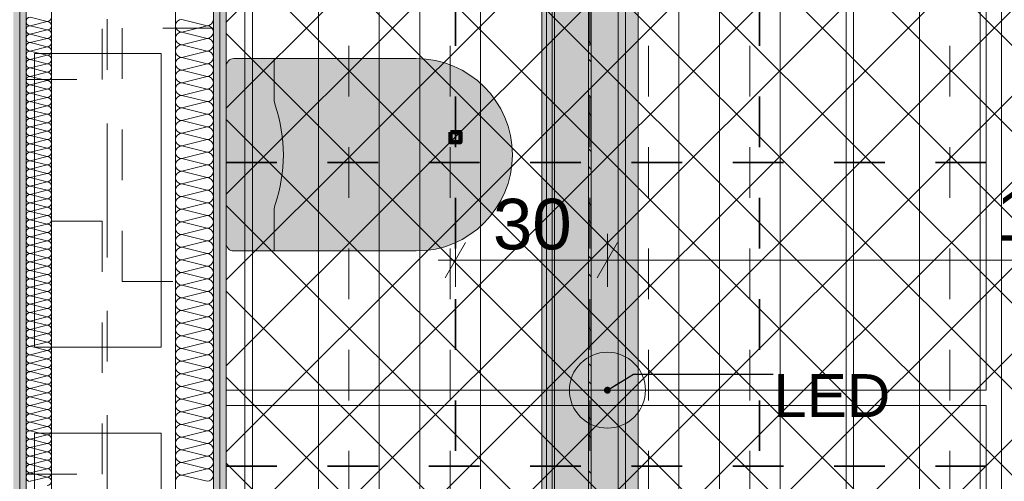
# Model space of a CAD drawing. Header units: metres. Extents: x -3.6 to 84.5, y -11 to 16.8.
# Tile 247 of 256: x 43.557 to 45.501, y 1.65 to 2.562. Entities that reach past the tile are written whole.
import ezdxf

# ---------------------------------------------------------------- set-up
doc = ezdxf.new("R2010")
doc.units = ezdxf.units.M
doc.header["$MEASUREMENT"] = 0
for name, pattern in [('Achse', [0.2, 0.1, -0.05, 0, -0.05]), ('Punktlinie weit', [0.06, 0.01, -0.05]), ('Strichlinie doppelt', [0.546806, 0.264583, -0.105833, 0.070556, -0.105833]), ('STRICHPUNKT', [0.015, 0.0075, -0.00375, 0, -0.00375])]:
    doc.linetypes.add(name, pattern=pattern)
for name, color, linetype in [('154 - Bemaßung_ Beschriftung.Ausbau - Deckenspiegel', 7, 'Continuous'), ('305 - Elemente.Linie_ Schraffur - Deckenspiegel', 7, 'Continuous'), ('451 - Universal.Achsen Raster', 7, 'Continuous'), ('612 - Struktur.Stahlbau', 7, 'Continuous'), ('Neubau_154 - Bemaßung_ Beschriftung.Ausbau - Deckenspiegel', 7, 'Continuous'), ('Neubau_606 - Struktur.Wand Innen Ausbau', 7, 'Continuous'), ('Neubau_612 - Struktur.Stahlbau', 7, 'Continuous'), ('Neubau_651 - Abdeckung.Decke abgehängt_ bekleidet', 7, 'Continuous'), ('Neubau_653 - Abdeckung.TB Verkofferung', 7, 'Continuous'), ('Neubau_702 - Einrichtung.Möbel Sanitär', 7, 'Continuous'), ('Neubau_802 - HKLSE.Sanitär', 7, 'Continuous'), ('Neubau_804 - HKLSE.Elektrik', 7, 'Continuous')]:
    doc.layers.add(name, color=color, linetype=linetype)
doc.styles.add('ERSTELLTER_STIL_2', font='txt')
doc.dimstyles.new('ERSTELLTER_STIL__1', dxfattribs={"dimtxt": 0.1, "dimasz": 0.0532, "dimexe": 0.18, "dimexo": 0.0625, "dimgap": 0, "dimtad": 1, "dimzin": 0, "dimdsep": 46, "dimtxsty": 'ERSTELLTER_STIL_2', "dimblk": 'ARROWHEAD_2', "dimblk1": 'ARROWHEAD_2', "dimblk2": 'ARROWHEAD_2', "dimcen": 0.09, "dimse1": 1, "dimse2": 1, "dimclrd": 7, "dimclre": 7, "dimclrt": 7, "dimazin": 0, "dimtfac": 1, "dimtdec": 4, "dimtmove": 0, "dimatfit": 3, "dimfxl": 1, "dimtolj": 1, "dimtzin": 0, "dimarcsym": 0})
doc.dimstyles.new('ERSTELLTER_STIL__2', dxfattribs={"dimtxt": 0.1, "dimasz": 0.0532, "dimexe": 0.18, "dimexo": 0.0625, "dimgap": 0, "dimtad": 1, "dimtih": 1, "dimtoh": 1, "dimzin": 0, "dimdsep": 46, "dimtxsty": 'ERSTELLTER_STIL_2', "dimblk": 'ARROWHEAD_2', "dimblk1": 'ARROWHEAD_2', "dimblk2": 'ARROWHEAD_2', "dimcen": 0.09, "dimse1": 1, "dimse2": 1, "dimclrd": 7, "dimclre": 7, "dimclrt": 7, "dimazin": 0, "dimtfac": 1, "dimtdec": 4, "dimtmove": 0, "dimatfit": 3, "dimfxl": 1, "dimtolj": 1, "dimtzin": 0, "dimarcsym": 0})
doc.dimstyles.new('ERSTELLTER_STIL__5', dxfattribs={"dimtxt": 0.18, "dimasz": 0.02736, "dimexe": 0.18, "dimexo": 0.0625, "dimgap": 0, "dimtad": 0, "dimtih": 1, "dimtoh": 1, "dimdec": 4, "dimzin": 0, "dimdsep": 46, "dimcen": 0.09, "dimadec": 0, "dimazin": 0, "dimtfac": 1, "dimtdec": 4, "dimtmove": 0, "dimatfit": 3, "dimldrblk": 'ARROWHEAD_11', "dimfxl": 1, "dimtolj": 1, "dimtzin": 0, "dimarcsym": 0})
pattern_1 = [(45, (0, 0), (-0.01767767, 0.01767767), [0, -0.025])]

# ---------------------------------------------------------------- blocks, each defined once
blk = doc.blocks.new('*X146')
at = {"layer": 'Neubau_606 - Struktur.Wand Innen Ausbau', "color": 7, "linetype": 'Continuous', "lineweight": 5}
for p, q in [((43.5783, 2.5667), (43.6117, 2.5583)), ((43.5783, 2.55), (43.6117, 2.5583)), ((43.5783, 2.55), (43.6117, 2.5417)), ((43.5783, 2.5333), (43.6117, 2.5417)), ((43.5783, 2.5333), (43.6117, 2.525)), ((43.5783, 2.5167), (43.6117, 2.525)), ((43.5783, 2.5167), (43.6117, 2.5083)), ((43.5783, 2.5), (43.6117, 2.5083)), ((43.5783, 2.5), (43.6117, 2.4917)), ((43.5783, 2.4833), (43.6117, 2.4917)), ((43.5783, 2.4833), (43.6117, 2.475)), ((43.5783, 2.4667), (43.6117, 2.475)), ((43.5783, 2.4667), (43.6117, 2.4583)), ((43.5783, 2.45), (43.6117, 2.4583)), ((43.5783, 2.45), (43.6117, 2.4417)), ((43.5783, 2.4333), (43.6117, 2.4417)), ((43.5783, 2.4333), (43.6117, 2.425)), ((43.5783, 2.4167), (43.6117, 2.425)), ((43.5783, 2.4167), (43.6117, 2.4083)), ((43.5783, 2.4), (43.6117, 2.4083)), ((43.5783, 2.4), (43.6117, 2.3917)), ((43.5783, 2.3833), (43.6117, 2.3917)), ((43.5783, 2.3833), (43.6117, 2.375)), ((43.5783, 2.3667), (43.6117, 2.375)), ((43.5783, 2.3667), (43.6117, 2.3583)), ((43.5783, 2.35), (43.6117, 2.3583)), ((43.5783, 2.35), (43.6117, 2.3417)), ((43.5783, 2.3333), (43.6117, 2.3417)), ((43.5783, 2.3333), (43.6117, 2.325)), ((43.5783, 2.3167), (43.6117, 2.325)), ((43.5783, 2.3167), (43.6117, 2.3083)), ((43.5783, 2.3), (43.6117, 2.3083)), ((43.5783, 2.3), (43.6117, 2.2917)), ((43.5783, 2.2833), (43.6117, 2.2917)), ((43.5783, 2.2833), (43.6117, 2.275)), ((43.5783, 2.2667), (43.6117, 2.275)), ((43.5783, 2.2667), (43.6117, 2.2583)), ((43.5783, 2.25), (43.6117, 2.2583)), ((43.5783, 2.25), (43.6117, 2.2417)), ((43.5783, 2.2333), (43.6117, 2.2417)), ((43.5783, 2.2333), (43.6117, 2.225)), ((43.5783, 2.2167), (43.6117, 2.225)), ((43.5783, 2.2167), (43.6117, 2.2083)), ((43.5783, 2.2), (43.6117, 2.2083)), ((43.5783, 2.2), (43.6117, 2.1917)), ((43.5783, 2.1833), (43.6117, 2.1917)), ((43.5783, 2.1833), (43.6117, 2.175)), ((43.5783, 2.1667), (43.6117, 2.175)), ((43.5783, 2.1667), (43.6117, 2.1583)), ((43.5783, 2.15), (43.6117, 2.1583)), ((43.5783, 2.15), (43.6117, 2.1417)), ((43.5783, 2.1333), (43.6117, 2.1417)), ((43.5783, 2.1333), (43.6117, 2.125)), ((43.5783, 2.1167), (43.6117, 2.125)), ((43.5783, 2.1167), (43.6117, 2.1083)), ((43.5783, 2.1), (43.6117, 2.1083)), ((43.5783, 2.1), (43.6117, 2.0917)), ((43.5783, 2.0833), (43.6117, 2.0917)), ((43.5783, 2.0833), (43.6117, 2.075)), ((43.5783, 2.0667), (43.6117, 2.075)), ((43.5783, 2.0667), (43.6117, 2.0583)), ((43.5783, 2.05), (43.6117, 2.0583)), ((43.5783, 2.05), (43.6117, 2.0417)), ((43.5783, 2.0333), (43.6117, 2.0417)), ((43.5783, 2.0333), (43.6117, 2.025)), ((43.5783, 2.0167), (43.6117, 2.025)), ((43.5783, 2.0167), (43.6117, 2.0083)), ((43.5783, 2), (43.6117, 2.0083)), ((43.5783, 2), (43.6117, 1.9917)), ((43.5783, 1.9833), (43.6117, 1.9917)), ((43.5783, 1.9833), (43.6117, 1.975)), ((43.5783, 1.9667), (43.6117, 1.975)), ((43.5783, 1.9667), (43.6117, 1.9583)), ((43.5783, 1.95), (43.6117, 1.9583)), ((43.5783, 1.95), (43.6117, 1.9417)), ((43.5783, 1.9333), (43.6117, 1.9417)), ((43.5783, 1.9333), (43.6117, 1.925)), ((43.5783, 1.9167), (43.6117, 1.925)), ((43.5783, 1.9167), (43.6117, 1.9083)), ((43.5783, 1.9), (43.6117, 1.9083)), ((43.5783, 1.9), (43.6117, 1.8917)), ((43.5783, 1.8833), (43.6117, 1.8917)), ((43.5783, 1.8833), (43.6117, 1.875)), ((43.5783, 1.8667), (43.6117, 1.875)), ((43.5783, 1.8667), (43.6117, 1.8583)), ((43.5783, 1.85), (43.6117, 1.8583)), ((43.5783, 1.85), (43.6117, 1.8417)), ((43.5783, 1.8333), (43.6117, 1.8417)), ((43.5783, 1.8333), (43.6117, 1.825)), ((43.5783, 1.8167), (43.6117, 1.825)), ((43.5783, 1.8167), (43.6117, 1.8083)), ((43.5783, 1.8), (43.6117, 1.8083)), ((43.5783, 1.8), (43.6117, 1.7917)), ((43.5783, 1.7833), (43.6117, 1.7917)), ((43.5783, 1.7833), (43.6117, 1.775)), ((43.5783, 1.7667), (43.6117, 1.775)), ((43.5783, 1.7667), (43.6117, 1.7583)), ((43.5783, 1.75), (43.6117, 1.7583)), ((43.5783, 1.75), (43.6117, 1.7417)), ((43.5783, 1.7333), (43.6117, 1.7417)), ((43.5783, 1.7333), (43.6117, 1.725)), ((43.5783, 1.7167), (43.6117, 1.725)), ((43.5783, 1.7167), (43.6117, 1.7083)), ((43.5783, 1.7), (43.6117, 1.7083)), ((43.5783, 1.7), (43.6117, 1.6917)), ((43.5783, 1.6833), (43.6117, 1.6917)), ((43.5783, 1.6833), (43.6117, 1.675)), ((43.5783, 1.6667), (43.6117, 1.675)), ((43.5783, 1.6667), (43.6117, 1.6583)), ((43.5783, 1.65), (43.6117, 1.6583))]:
    blk.add_line(p, q, dxfattribs=at)
for centre, start, end in [((43.5783, 2.5583), 90, 180), ((43.6117, 2.5667), 270, 0), ((43.5783, 2.5583), 180, 270), ((43.5783, 2.5417), 90, 180), ((43.6117, 2.55), 0, 90), ((43.6117, 2.55), 270, 0), ((43.5783, 2.5417), 180, 270), ((43.5783, 2.525), 90, 180), ((43.6117, 2.5333), 0, 90), ((43.6117, 2.5333), 270, 0), ((43.5783, 2.525), 180, 270), ((43.5783, 2.5083), 90, 180), ((43.5783, 2.5083), 180, 270), ((43.6117, 2.5167), 0, 90), ((43.6117, 2.5167), 270, 0), ((43.6117, 2.5), 0, 90), ((43.5783, 2.4917), 90, 180), ((43.5783, 2.4917), 180, 270), ((43.6117, 2.5), 270, 0), ((43.6117, 2.4833), 0, 90), ((43.5783, 2.475), 90, 180), ((43.5783, 2.475), 180, 270), ((43.6117, 2.4833), 270, 0), ((43.6117, 2.4667), 0, 90), ((43.5783, 2.4583), 90, 180), ((43.5783, 2.4583), 180, 270), ((43.5783, 2.4417), 90, 180), ((43.6117, 2.4667), 270, 0), ((43.6117, 2.45), 0, 90), ((43.6117, 2.45), 270, 0), ((43.5783, 2.4417), 180, 270), ((43.5783, 2.425), 90, 180), ((43.6117, 2.4333), 0, 90), ((43.6117, 2.4333), 270, 0), ((43.5783, 2.425), 180, 270), ((43.5783, 2.4083), 90, 180), ((43.6117, 2.4167), 0, 90), ((43.6117, 2.4167), 270, 0), ((43.5783, 2.4083), 180, 270), ((43.5783, 2.3917), 90, 180), ((43.5783, 2.3917), 180, 270), ((43.6117, 2.4), 0, 90), ((43.6117, 2.4), 270, 0), ((43.6117, 2.3833), 0, 90), ((43.5783, 2.375), 90, 180), ((43.5783, 2.375), 180, 270), ((43.6117, 2.3833), 270, 0), ((43.6117, 2.3667), 0, 90), ((43.5783, 2.3583), 90, 180), ((43.5783, 2.3583), 180, 270), ((43.6117, 2.3667), 270, 0), ((43.6117, 2.35), 0, 90), ((43.5783, 2.3417), 90, 180), ((43.5783, 2.3417), 180, 270), ((43.5783, 2.325), 90, 180), ((43.6117, 2.35), 270, 0), ((43.6117, 2.3333), 0, 90), ((43.6117, 2.3333), 270, 0), ((43.5783, 2.325), 180, 270), ((43.5783, 2.3083), 90, 180), ((43.6117, 2.3167), 0, 90), ((43.6117, 2.3167), 270, 0), ((43.5783, 2.3083), 180, 270), ((43.5783, 2.2917), 90, 180), ((43.6117, 2.3), 0, 90), ((43.6117, 2.3), 270, 0), ((43.5783, 2.2917), 180, 270), ((43.5783, 2.275), 90, 180), ((43.5783, 2.275), 180, 270), ((43.6117, 2.2833), 0, 90), ((43.6117, 2.2833), 270, 0), ((43.6117, 2.2667), 0, 90), ((43.5783, 2.2583), 90, 180), ((43.5783, 2.2583), 180, 270), ((43.6117, 2.2667), 270, 0), ((43.6117, 2.25), 0, 90), ((43.5783, 2.2417), 90, 180), ((43.5783, 2.2417), 180, 270), ((43.6117, 2.25), 270, 0), ((43.6117, 2.2333), 0, 90), ((43.5783, 2.225), 90, 180), ((43.5783, 2.225), 180, 270), ((43.5783, 2.2083), 90, 180), ((43.6117, 2.2333), 270, 0), ((43.6117, 2.2167), 0, 90), ((43.6117, 2.2167), 270, 0), ((43.5783, 2.2083), 180, 270), ((43.5783, 2.1917), 90, 180), ((43.6117, 2.2), 0, 90), ((43.6117, 2.2), 270, 0), ((43.5783, 2.1917), 180, 270), ((43.5783, 2.175), 90, 180), ((43.6117, 2.1833), 0, 90), ((43.6117, 2.1833), 270, 0), ((43.5783, 2.175), 180, 270), ((43.5783, 2.1583), 90, 180), ((43.5783, 2.1583), 180, 270), ((43.6117, 2.1667), 0, 90), ((43.6117, 2.1667), 270, 0), ((43.6117, 2.15), 0, 90), ((43.5783, 2.1417), 90, 180), ((43.5783, 2.1417), 180, 270), ((43.6117, 2.15), 270, 0), ((43.6117, 2.1333), 0, 90), ((43.5783, 2.125), 90, 180), ((43.5783, 2.125), 180, 270), ((43.6117, 2.1333), 270, 0), ((43.6117, 2.1167), 0, 90), ((43.5783, 2.1083), 90, 180), ((43.5783, 2.1083), 180, 270), ((43.5783, 2.0917), 90, 180), ((43.6117, 2.1167), 270, 0), ((43.6117, 2.1), 0, 90), ((43.6117, 2.1), 270, 0), ((43.5783, 2.0917), 180, 270), ((43.5783, 2.075), 90, 180), ((43.6117, 2.0833), 0, 90), ((43.6117, 2.0833), 270, 0), ((43.5783, 2.075), 180, 270), ((43.5783, 2.0583), 90, 180), ((43.6117, 2.0667), 0, 90), ((43.6117, 2.0667), 270, 0), ((43.5783, 2.0583), 180, 270), ((43.5783, 2.0417), 90, 180), ((43.5783, 2.0417), 180, 270), ((43.6117, 2.05), 0, 90), ((43.6117, 2.05), 270, 0), ((43.6117, 2.0333), 0, 90), ((43.5783, 2.025), 90, 180), ((43.5783, 2.025), 180, 270), ((43.6117, 2.0333), 270, 0), ((43.6117, 2.0167), 0, 90), ((43.5783, 2.0083), 90, 180), ((43.5783, 2.0083), 180, 270), ((43.6117, 2.0167), 270, 0), ((43.6117, 2), 0, 90), ((43.5783, 1.9917), 90, 180), ((43.5783, 1.9917), 180, 270), ((43.5783, 1.975), 90, 180), ((43.6117, 2), 270, 0), ((43.6117, 1.9833), 0, 90), ((43.6117, 1.9833), 270, 0), ((43.5783, 1.975), 180, 270), ((43.5783, 1.9583), 90, 180), ((43.6117, 1.9667), 0, 90), ((43.6117, 1.9667), 270, 0), ((43.5783, 1.9583), 180, 270), ((43.5783, 1.9417), 90, 180), ((43.6117, 1.95), 0, 90), ((43.6117, 1.95), 270, 0), ((43.5783, 1.9417), 180, 270), ((43.5783, 1.925), 90, 180), ((43.5783, 1.925), 180, 270), ((43.6117, 1.9333), 0, 90), ((43.6117, 1.9333), 270, 0), ((43.6117, 1.9167), 0, 90), ((43.5783, 1.9083), 90, 180), ((43.5783, 1.9083), 180, 270), ((43.6117, 1.9167), 270, 0), ((43.6117, 1.9), 0, 90), ((43.5783, 1.8917), 90, 180), ((43.5783, 1.8917), 180, 270), ((43.6117, 1.9), 270, 0), ((43.6117, 1.8833), 0, 90), ((43.5783, 1.875), 90, 180), ((43.5783, 1.875), 180, 270), ((43.5783, 1.8583), 90, 180), ((43.6117, 1.8833), 270, 0), ((43.6117, 1.8667), 0, 90), ((43.6117, 1.8667), 270, 0), ((43.5783, 1.8583), 180, 270), ((43.5783, 1.8417), 90, 180), ((43.6117, 1.85), 0, 90), ((43.6117, 1.85), 270, 0), ((43.5783, 1.8417), 180, 270), ((43.5783, 1.825), 90, 180), ((43.6117, 1.8333), 0, 90), ((43.6117, 1.8333), 270, 0), ((43.5783, 1.825), 180, 270), ((43.5783, 1.8083), 90, 180), ((43.5783, 1.8083), 180, 270), ((43.6117, 1.8167), 0, 90), ((43.6117, 1.8167), 270, 0), ((43.6117, 1.8), 0, 90), ((43.5783, 1.7917), 90, 180), ((43.5783, 1.7917), 180, 270), ((43.6117, 1.8), 270, 0), ((43.6117, 1.7833), 0, 90), ((43.5783, 1.775), 90, 180), ((43.5783, 1.775), 180, 270), ((43.6117, 1.7833), 270, 0), ((43.6117, 1.7667), 0, 90), ((43.5783, 1.7583), 90, 180), ((43.5783, 1.7583), 180, 270), ((43.5783, 1.7417), 90, 180), ((43.6117, 1.7667), 270, 0), ((43.6117, 1.75), 0, 90), ((43.6117, 1.75), 270, 0), ((43.5783, 1.7417), 180, 270), ((43.5783, 1.725), 90, 180), ((43.6117, 1.7333), 0, 90), ((43.6117, 1.7333), 270, 0), ((43.5783, 1.725), 180, 270), ((43.5783, 1.7083), 90, 180), ((43.6117, 1.7167), 0, 90), ((43.6117, 1.7167), 270, 0), ((43.5783, 1.7083), 180, 270), ((43.5783, 1.6917), 90, 180), ((43.5783, 1.6917), 180, 270), ((43.6117, 1.7), 0, 90), ((43.6117, 1.7), 270, 0), ((43.6117, 1.6833), 0, 90), ((43.5783, 1.675), 90, 180), ((43.5783, 1.675), 180, 270), ((43.6117, 1.6833), 270, 0), ((43.6117, 1.6667), 0, 90), ((43.5783, 1.6583), 90, 180), ((43.5783, 1.6583), 180, 270), ((43.6117, 1.6667), 270, 0), ((43.6117, 1.65), 0, 90), ((43.6117, 1.65), 270, 0)]:
    blk.add_arc(centre, 0.00833, start, end, dxfattribs=at)
blk = doc.blocks.new('*X166')
at = {"layer": 'Neubau_606 - Struktur.Wand Innen Ausbau', "color": 7, "linetype": 'Continuous', "lineweight": 5}
for p, q in [((43.9275, 2.55), (43.8775, 2.5625)), ((43.9275, 2.55), (43.8775, 2.5375)), ((43.9275, 2.525), (43.8775, 2.5375)), ((43.9275, 2.525), (43.8775, 2.5125)), ((43.9275, 2.5), (43.8775, 2.5125)), ((43.9275, 2.5), (43.8775, 2.4875)), ((43.9275, 2.475), (43.8775, 2.4875)), ((43.9275, 2.475), (43.8775, 2.4625)), ((43.9275, 2.45), (43.8775, 2.4625)), ((43.9275, 2.45), (43.8775, 2.4375)), ((43.9275, 2.425), (43.8775, 2.4375)), ((43.9275, 2.425), (43.8775, 2.4125)), ((43.9275, 2.4), (43.8775, 2.4125)), ((43.9275, 2.4), (43.8775, 2.3875)), ((43.9275, 2.375), (43.8775, 2.3875)), ((43.9275, 2.375), (43.8775, 2.3625)), ((43.9275, 2.35), (43.8775, 2.3625)), ((43.9275, 2.35), (43.8775, 2.3375)), ((43.9275, 2.325), (43.8775, 2.3375)), ((43.9275, 2.325), (43.8775, 2.3125)), ((43.9275, 2.3), (43.8775, 2.3125)), ((43.9275, 2.3), (43.8775, 2.2875)), ((43.9275, 2.275), (43.8775, 2.2875)), ((43.9275, 2.275), (43.8775, 2.2625)), ((43.9275, 2.25), (43.8775, 2.2625)), ((43.9275, 2.25), (43.8775, 2.2375)), ((43.9275, 2.225), (43.8775, 2.2375)), ((43.9275, 2.225), (43.8775, 2.2125)), ((43.9275, 2.2), (43.8775, 2.2125)), ((43.9275, 2.2), (43.8775, 2.1875)), ((43.9275, 2.175), (43.8775, 2.1875)), ((43.9275, 2.175), (43.8775, 2.1625)), ((43.9275, 2.15), (43.8775, 2.1625)), ((43.9275, 2.15), (43.8775, 2.1375)), ((43.9275, 2.125), (43.8775, 2.1375)), ((43.9275, 2.125), (43.8775, 2.1125)), ((43.9275, 2.1), (43.8775, 2.1125)), ((43.9275, 2.1), (43.8775, 2.0875)), ((43.9275, 2.075), (43.8775, 2.0875)), ((43.9275, 2.075), (43.8775, 2.0625)), ((43.9275, 2.05), (43.8775, 2.0625)), ((43.9275, 2.05), (43.8775, 2.0375)), ((43.9275, 2.025), (43.8775, 2.0375)), ((43.9275, 2.025), (43.8775, 2.0125)), ((43.9275, 2), (43.8775, 2.0125)), ((43.9275, 2), (43.8775, 1.9875)), ((43.9275, 1.975), (43.8775, 1.9875)), ((43.9275, 1.975), (43.8775, 1.9625)), ((43.9275, 1.95), (43.8775, 1.9625)), ((43.9275, 1.95), (43.8775, 1.9375)), ((43.9275, 1.925), (43.8775, 1.9375)), ((43.9275, 1.925), (43.8775, 1.9125)), ((43.9275, 1.9), (43.8775, 1.9125)), ((43.9275, 1.9), (43.8775, 1.8875)), ((43.9275, 1.875), (43.8775, 1.8875)), ((43.9275, 1.875), (43.8775, 1.8625)), ((43.9275, 1.85), (43.8775, 1.8625)), ((43.9275, 1.85), (43.8775, 1.8375)), ((43.9275, 1.825), (43.8775, 1.8375)), ((43.9275, 1.825), (43.8775, 1.8125)), ((43.9275, 1.8), (43.8775, 1.8125)), ((43.9275, 1.8), (43.8775, 1.7875)), ((43.9275, 1.775), (43.8775, 1.7875)), ((43.9275, 1.775), (43.8775, 1.7625)), ((43.9275, 1.75), (43.8775, 1.7625)), ((43.9275, 1.75), (43.8775, 1.7375)), ((43.9275, 1.725), (43.8775, 1.7375)), ((43.9275, 1.725), (43.8775, 1.7125)), ((43.9275, 1.7), (43.8775, 1.7125)), ((43.9275, 1.7), (43.8775, 1.6875)), ((43.9275, 1.675), (43.8775, 1.6875)), ((43.9275, 1.675), (43.8775, 1.6625)), ((43.9275, 1.65), (43.8775, 1.6625))]:
    blk.add_line(p, q, dxfattribs=at)
for centre, start, end in [((43.8775, 2.55), 90, 180), ((43.8775, 2.55), 180, 270), ((43.9275, 2.5625), 270, 360), ((43.9275, 2.5375), 360, 90), ((43.8775, 2.525), 90, 180), ((43.9275, 2.5375), 270, 360), ((43.8775, 2.525), 180, 270), ((43.8775, 2.5), 90, 180), ((43.9275, 2.5125), 360, 90), ((43.9275, 2.5125), 270, 360), ((43.8775, 2.5), 180, 270), ((43.8775, 2.475), 90, 180), ((43.9275, 2.4875), 360, 90), ((43.9275, 2.4875), 270, 360), ((43.8775, 2.475), 180, 270), ((43.9275, 2.4625), 360, 90), ((43.8775, 2.45), 90, 180), ((43.8775, 2.45), 180, 270), ((43.9275, 2.4625), 270, 360), ((43.9275, 2.4375), 360, 90), ((43.8775, 2.425), 90, 180), ((43.9275, 2.4375), 270, 360), ((43.8775, 2.425), 180, 270), ((43.8775, 2.4), 90, 180), ((43.9275, 2.4125), 360, 90), ((43.9275, 2.4125), 270, 360), ((43.8775, 2.4), 180, 270), ((43.9275, 2.3875), 360, 90), ((43.8775, 2.375), 90, 180), ((43.8775, 2.375), 180, 270), ((43.9275, 2.3875), 270, 360), ((43.9275, 2.3625), 360, 90), ((43.8775, 2.35), 90, 180), ((43.9275, 2.3625), 270, 360), ((43.8775, 2.35), 180, 270), ((43.8775, 2.325), 90, 180), ((43.9275, 2.3375), 360, 90), ((43.9275, 2.3375), 270, 360), ((43.8775, 2.325), 180, 270), ((43.9275, 2.3125), 360, 90), ((43.8775, 2.3), 90, 180), ((43.8775, 2.3), 180, 270), ((43.9275, 2.3125), 270, 360), ((43.9275, 2.2875), 360, 90), ((43.8775, 2.275), 90, 180), ((43.8775, 2.275), 180, 270), ((43.9275, 2.2875), 270, 360), ((43.9275, 2.2625), 360, 90), ((43.8775, 2.25), 90, 180), ((43.9275, 2.2625), 270, 360), ((43.8775, 2.25), 180, 270), ((43.8775, 2.225), 90, 180), ((43.9275, 2.2375), 360, 90), ((43.9275, 2.2375), 270, 360), ((43.8775, 2.225), 180, 270), ((43.9275, 2.2125), 360, 90), ((43.8775, 2.2), 90, 180), ((43.8775, 2.2), 180, 270), ((43.9275, 2.2125), 270, 360), ((43.9275, 2.1875), 360, 90), ((43.8775, 2.175), 90, 180), ((43.9275, 2.1875), 270, 360), ((43.8775, 2.175), 180, 270), ((43.8775, 2.15), 90, 180), ((43.9275, 2.1625), 360, 90), ((43.9275, 2.1625), 270, 360), ((43.8775, 2.15), 180, 270), ((43.9275, 2.1375), 360, 90), ((43.8775, 2.125), 90, 180), ((43.8775, 2.125), 180, 270), ((43.9275, 2.1375), 270, 360), ((43.9275, 2.1125), 360, 90), ((43.8775, 2.1), 90, 180), ((43.8775, 2.1), 180, 270), ((43.9275, 2.1125), 270, 360), ((43.9275, 2.0875), 360, 90), ((43.8775, 2.075), 90, 180), ((43.9275, 2.0875), 270, 360), ((43.8775, 2.075), 180, 270), ((43.8775, 2.05), 90, 180), ((43.9275, 2.0625), 360, 90), ((43.9275, 2.0625), 270, 360), ((43.8775, 2.05), 180, 270), ((43.9275, 2.0375), 360, 90), ((43.8775, 2.025), 90, 180), ((43.8775, 2.025), 180, 270), ((43.9275, 2.0375), 270, 360), ((43.9275, 2.0125), 360, 90), ((43.8775, 2), 90, 180), ((43.9275, 2.0125), 270, 360), ((43.8775, 2), 180, 270), ((43.8775, 1.975), 90, 180), ((43.9275, 1.9875), 360, 90), ((43.9275, 1.9875), 270, 360), ((43.8775, 1.975), 180, 270), ((43.9275, 1.9625), 360, 90), ((43.8775, 1.95), 90, 180), ((43.8775, 1.95), 180, 270), ((43.9275, 1.9625), 270, 360), ((43.9275, 1.9375), 360, 90), ((43.8775, 1.925), 90, 180), ((43.8775, 1.925), 180, 270), ((43.9275, 1.9375), 270, 360), ((43.9275, 1.9125), 360, 90), ((43.8775, 1.9), 90, 180), ((43.9275, 1.9125), 270, 360), ((43.8775, 1.9), 180, 270), ((43.8775, 1.875), 90, 180), ((43.9275, 1.8875), 360, 90), ((43.9275, 1.8875), 270, 360), ((43.8775, 1.875), 180, 270), ((43.9275, 1.8625), 360, 90), ((43.8775, 1.85), 90, 180), ((43.8775, 1.85), 180, 270), ((43.9275, 1.8625), 270, 360), ((43.9275, 1.8375), 360, 90), ((43.8775, 1.825), 90, 180), ((43.9275, 1.8375), 270, 360), ((43.8775, 1.825), 180, 270), ((43.8775, 1.8), 90, 180), ((43.9275, 1.8125), 360, 90), ((43.9275, 1.8125), 270, 360), ((43.8775, 1.8), 180, 270), ((43.9275, 1.7875), 360, 90), ((43.8775, 1.775), 90, 180), ((43.8775, 1.775), 180, 270), ((43.9275, 1.7875), 270, 360), ((43.9275, 1.7625), 360, 90), ((43.8775, 1.75), 90, 180), ((43.8775, 1.75), 180, 270), ((43.9275, 1.7625), 270, 360), ((43.9275, 1.7375), 360, 90), ((43.8775, 1.725), 90, 180), ((43.9275, 1.7375), 270, 360), ((43.8775, 1.725), 180, 270), ((43.8775, 1.7), 90, 180), ((43.9275, 1.7125), 360, 90), ((43.9275, 1.7125), 270, 360), ((43.8775, 1.7), 180, 270), ((43.9275, 1.6875), 360, 90), ((43.8775, 1.675), 90, 180), ((43.8775, 1.675), 180, 270), ((43.9275, 1.6875), 270, 360), ((43.9275, 1.6625), 360, 90), ((43.8775, 1.65), 90, 180), ((43.9275, 1.6625), 270, 360)]:
    blk.add_arc(centre, 0.0125, start, end, dxfattribs=at)
blk = doc.blocks.new('*D340')
at = {"layer": '154 - Bemaßung_ Beschriftung.Ausbau - Deckenspiegel', "color": 7, "linetype": 'Continuous', "lineweight": 5}
for p, q in [((46.318, 1.8502), (46.388, 1.8098)), ((46.4055, 1.83), (46.3005, 1.83)), ((46.353, 0.93), (46.353, 1.83)), ((46.318, 0.9502), (46.388, 0.9098)), ((46.4055, 0.93), (46.3005, 0.93)), ((46.353, 0.8958), (46.353, 0.93))]:
    blk.add_line(p, q, dxfattribs=at)
at = {"layer": '154 - Bemaßung_ Beschriftung.Ausbau - Deckenspiegel', "color": 7, "lineweight": 5, "insert": (46.333, 1.3041), "char_height": 0.1, "attachment_point": 7, "rotation": 90, "style": 'ERSTELLTER_STIL_2'}
blk.add_mtext('\\A1;{\\pql;\\fArial|b0|i0|c0|p38;90}', dxfattribs=at)
blk = doc.blocks.new('ARROWHEAD_2')
at = {"color": 0, "linetype": 'Continuous', "lineweight": 0}
for p, q in [((-0.378, -0.655), (0.378, 0.655)), ((0, 0), (-1, 0))]:
    blk.add_line(p, q, dxfattribs=at)
blk = doc.blocks.new('*D341')
at = {"layer": '154 - Bemaßung_ Beschriftung.Ausbau - Deckenspiegel', "color": 7, "linetype": 'Continuous', "lineweight": 5}
for p, q in [((46.318, 2.7502), (46.388, 2.7098)), ((46.4055, 2.73), (46.3005, 2.73)), ((46.353, 1.83), (46.353, 2.73)), ((46.318, 1.8502), (46.388, 1.8098)), ((46.4055, 1.83), (46.3005, 1.83))]:
    blk.add_line(p, q, dxfattribs=at)
at = {"layer": '154 - Bemaßung_ Beschriftung.Ausbau - Deckenspiegel', "color": 7, "lineweight": 5, "insert": (46.333, 2.2041), "char_height": 0.1, "attachment_point": 7, "rotation": 90, "style": 'ERSTELLTER_STIL_2'}
blk.add_mtext('\\A1;{\\pql;\\fArial|b0|i0|c0|p38;90}', dxfattribs=at)
blk = doc.blocks.new('*D377')
at = {"layer": '154 - Bemaßung_ Beschriftung.Ausbau - Deckenspiegel', "color": 7, "linetype": 'Continuous', "lineweight": 5}
for p, q in [((44.4175, 2.0342), (44.4175, 2.1392)), ((44.7175, 2.0342), (44.7175, 2.1392)), ((44.4377, 2.1217), (44.3973, 2.0517)), ((44.7377, 2.1217), (44.6973, 2.0517)), ((44.3833, 2.0867), (44.4175, 2.0867)), ((44.4175, 2.0867), (44.7175, 2.0867))]:
    blk.add_line(p, q, dxfattribs=at)
at = {"layer": '154 - Bemaßung_ Beschriftung.Ausbau - Deckenspiegel', "color": 7, "lineweight": 5, "insert": (44.4916, 2.1067), "char_height": 0.1, "attachment_point": 7, "style": 'ERSTELLTER_STIL_2'}
blk.add_mtext('\\A1;{\\pql;\\fArial|b0|i0|c0|p38;30}', dxfattribs=at)
blk = doc.blocks.new('*D378')
at = {"layer": '154 - Bemaßung_ Beschriftung.Ausbau - Deckenspiegel', "color": 7, "linetype": 'Continuous', "lineweight": 5}
for p, q in [((44.7175, 2.0342), (44.7175, 2.1392)), ((46.5175, 2.0342), (46.5175, 2.1392)), ((44.7377, 2.1217), (44.6973, 2.0517)), ((46.5377, 2.1217), (46.4973, 2.0517)), ((44.7175, 2.0867), (46.5175, 2.0867))]:
    blk.add_line(p, q, dxfattribs=at)
at = {"layer": '154 - Bemaßung_ Beschriftung.Ausbau - Deckenspiegel', "color": 7, "lineweight": 5, "insert": (45.4845, 2.1067), "char_height": 0.1, "attachment_point": 7, "style": 'ERSTELLTER_STIL_2'}
blk.add_mtext('\\A1;{\\pql;\\fArial|b0|i0|c0|p38;1,80}', dxfattribs=at)
blk = doc.blocks.new('ARROWHEAD_11')
at = {"color": 0, "linetype": 'Continuous', "lineweight": 0}
blk.add_line((0, 0), (-1, 0), dxfattribs=at)
at = {"color": 0, "linetype": 'Continuous', "lineweight": 0, "const_width": 0.25, "flags": 128}
blk.add_lwpolyline([(-0.125, 0, 1), (0.125, 0, 1)], format="xyb", close=True, dxfattribs=at)

msp = doc.modelspace()

# ---------------------------------------------------------------- hatches: boundary and pattern name
at = {"layer": '612 - Struktur.Stahlbau', "linetype": 'Continuous', "lineweight": 0, "true_color": 0x30307f}
msp.add_hatch(color=177, dxfattribs=at).paths.add_polyline_path([(44.613, 5.19), (44.753, 5.19), (44.753, 0.71), (44.613, 0.71)])
at = {"layer": 'Neubau_606 - Struktur.Wand Innen Ausbau', "linetype": 'Continuous', "lineweight": 0, "true_color": 0x000000}
h = msp.add_hatch(dxfattribs=at)
h.set_pattern_fill('Gips_0001', color=18, style=0, pattern_type=2)
h.set_pattern_definition(pattern_1)
h.paths.add_polyline_path([(43.545, 4.0475), (43.545, 0.255), (43.5575, 0.255), (43.5575, 4.0475)])
h = msp.add_hatch(dxfattribs=at)
h.set_pattern_fill('Gips_0001', color=18, style=0, pattern_type=2)
h.set_pattern_definition(pattern_1)
h.paths.add_polyline_path([(43.57, 4.035), (43.5575, 4.035), (43.5575, 0.255), (43.57, 0.255)])
h = msp.add_hatch(dxfattribs=at)
h.set_pattern_fill('Gips_0001', color=18, style=0, pattern_type=2)
h.set_pattern_definition(pattern_1)
h.paths.add_polyline_path([(43.94, 3.7325), (43.94, 0.71), (43.9525, 0.71), (43.9525, 3.7294), (43.9483, 3.7325)])
h = msp.add_hatch(dxfattribs=at)
h.set_pattern_fill('Gips_0001', color=18, style=0, pattern_type=2)
h.set_pattern_definition(pattern_1)
h.paths.add_polyline_path([(43.9525, 3.72), (43.9525, 0.71), (43.965, 0.71), (43.965, 3.72)])
at = {"layer": 'Neubau_612 - Struktur.Stahlbau', "linetype": 'Continuous', "lineweight": 0, "true_color": 0x000000}
h = msp.add_hatch(dxfattribs=at)
h.set_pattern_fill('Metall__Stahl_0001', color=18, style=0, pattern_type=2)
h.set_pattern_definition([(135, (0, 0), (0.05303301, 0.05303301), []), (135, (-0.01768, -0.01768), (0.05303301, 0.05303301), [])])
h.paths.add_polyline_path([(44.6857, 0.71), (44.6857, 5.19), (44.6802, 5.19), (44.6802, 0.71)])
at = {"layer": 'Neubau_651 - Abdeckung.Decke abgehängt_ bekleidet', "linetype": 'Continuous', "lineweight": 13, "true_color": 0xffbfbf}
h = msp.add_hatch(dxfattribs=at)
h.set_pattern_fill('Raster_20x20_Diagonal_0001', color=254, style=0, pattern_type=2)
h.set_pattern_definition([(45, (0, 0), (-0.0848528, 0.0848528), []), (135, (0, 0), (0.0848528, 0.0848528), [])])
h.paths.add_polyline_path([(43.965, 0.7495), (47.27, 0.7495), (47.27, 2.92), (46.895, 2.92), (46.895, 3.81), (43.965, 3.81)])
at = {"layer": 'Neubau_653 - Abdeckung.TB Verkofferung', "linetype": 'Continuous', "lineweight": 0, "true_color": 0x000000}
h = msp.add_hatch(dxfattribs=at)
h.set_pattern_fill('Gips_0001', color=18, style=0, pattern_type=2)
h.set_pattern_definition(pattern_1)
h.paths.add_polyline_path([(44.613, 5.19), (44.588, 5.19), (44.588, 0.7495), (44.613, 0.7495)])
h = msp.add_hatch(dxfattribs=at)
h.set_pattern_fill('Gips_0001', color=18, style=0, pattern_type=2)
h.set_pattern_definition(pattern_1)
h.paths.add_polyline_path([(44.778, 5.19), (44.753, 5.19), (44.753, 0.7495), (44.778, 0.7495)])
at = {"layer": 'Neubau_702 - Einrichtung.Möbel Sanitär', "linetype": 'Continuous', "lineweight": 0, "true_color": 0x3a3a3a}
msp.add_hatch(color=250, dxfattribs=at).paths.add_polyline_path([(44.06, 2.485), (43.98, 2.485, 0.414214), (43.965, 2.47), (43.965, 2.12, 0.414214), (43.98, 2.105), (44.06, 2.105), (44.34, 2.105, 1), (44.34, 2.485)])

# ---------------------------------------------------------------- linework, layer by layer
at = {"layer": '305 - Elemente.Linie_ Schraffur - Deckenspiegel', "color": 7, "linetype": 'Continuous', "lineweight": 9}
for p, q in [((44.002, 5.31), (44.002, 0.645)), ((43.587, 2.495), (43.587, 1.915)), ((43.587, 2.495), (43.837, 2.495)), ((43.837, 1.915), (43.837, 2.495)), ((43.587, 1.915), (43.837, 1.915)), ((43.587, 1.745), (43.837, 1.745)), ((43.587, 1.745), (43.587, 1.165)), ((43.837, 1.165), (43.837, 1.745))]:
    msp.add_line(p, q, dxfattribs=at)
at = {"layer": '305 - Elemente.Linie_ Schraffur - Deckenspiegel', "color": 7, "linetype": 'STRICHPUNKT', "lineweight": 9}
for p, q in [((44.207, 5.31), (44.207, 0.645)), ((44.407, 5.31), (44.407, 0.645)), ((44.7985, 5.31), (44.7985, 0.645)), ((44.9985, 5.31), (44.9985, 0.645)), ((45.3935, 5.31), (45.3935, 0.645))]:
    msp.add_line(p, q, dxfattribs=at)
at = {"layer": '305 - Elemente.Linie_ Schraffur - Deckenspiegel', "color": 7, "linetype": 'Continuous', "lineweight": 9, "flags": 128}
for points in [[(44.017, 5.31), (44.597, 5.31), (44.597, 0.645), (44.017, 0.645)], [(44.6085, 5.31), (45.1885, 5.31), (45.1885, 0.645), (44.6085, 0.645)], [(45.2035, 5.31), (45.7835, 5.31), (45.7835, 0.645), (45.2035, 0.645)]]:
    msp.add_lwpolyline(points, close=True, dxfattribs=at)
at = {"layer": '305 - Elemente.Linie_ Schraffur - Deckenspiegel', "color": 7, "linetype": 'Continuous', "lineweight": 9}
for points in [[(44.147, 0.645), (44.267, 0.645), (44.267, 5.31), (44.147, 5.31)], [(44.347, 0.645), (44.467, 0.645), (44.467, 5.31), (44.347, 5.31)], [(44.7385, 0.645), (44.8585, 0.645), (44.8585, 5.31), (44.7385, 5.31)], [(44.9385, 0.645), (45.0585, 0.645), (45.0585, 5.31), (44.9385, 5.31)], [(45.3335, 0.645), (45.4535, 0.645), (45.4535, 5.31), (45.3335, 5.31)]]:
    msp.add_lwpolyline(points, close=True, dxfattribs=at)
at = {"layer": '451 - Universal.Achsen Raster', "color": 160, "linetype": 'Strichlinie doppelt', "lineweight": 9, "true_color": 0x3232ff}
msp.add_line((43.73, -10.585), (43.73, 16.355), dxfattribs=at)
at = {"layer": 'Neubau_606 - Struktur.Wand Innen Ausbau', "color": 1, "linetype": 'Continuous', "lineweight": 5}
for p, q in [((43.5575, 4.035), (43.5575, 0.255)), ((43.57, 3.985), (43.57, 0.71)), ((43.94, 0.71), (43.94, 3.7325)), ((43.9525, 0.71), (43.9525, 3.7294))]:
    msp.add_line(p, q, dxfattribs=at)
at = {"layer": 'Neubau_606 - Struktur.Wand Innen Ausbau', "color": 1, "linetype": 'Continuous', "lineweight": 5, "flags": 128}
for points in [[(43.62, 0.71), (43.62, 3.985)], [(43.865, 3.795), (43.865, 0.71)], [(43.965, 0.71), (43.965, 3.72)]]:
    msp.add_lwpolyline(points, dxfattribs=at)
at = {"layer": 'Neubau_612 - Struktur.Stahlbau', "color": 1, "linetype": 'Continuous', "lineweight": 13}
for p, q in [((44.613, 0.71), (44.613, 5.19)), ((44.753, 0.71), (44.753, 5.19))]:
    msp.add_line(p, q, dxfattribs=at)
at = {"layer": 'Neubau_612 - Struktur.Stahlbau', "color": 1, "linetype": 'Continuous', "lineweight": 9}
for p, q in [((44.6802, 5.19), (44.6802, 0.71)), ((44.6857, 5.19), (44.6857, 0.71))]:
    msp.add_line(p, q, dxfattribs=at)
at = {"layer": 'Neubau_612 - Struktur.Stahlbau', "color": 1, "linetype": 'Achse', "lineweight": 9}
msp.add_line((44.683, 0.71), (44.683, 5.19), dxfattribs=at)
at = {"layer": 'Neubau_651 - Abdeckung.Decke abgehängt_ bekleidet', "color": 1, "linetype": 'Achse', "lineweight": 35}
for p, q in [((44.4175, 3.81), (44.4175, 0.7495)), ((45.0175, 3.81), (45.0175, 0.7495)), ((43.965, 2.28), (47.27, 2.28)), ((43.965, 1.68), (47.27, 1.68))]:
    msp.add_line(p, q, dxfattribs=at)
at = {"layer": 'Neubau_651 - Abdeckung.Decke abgehängt_ bekleidet', "color": 1, "linetype": 'Punktlinie weit', "lineweight": 13, "flags": 128}
msp.add_lwpolyline([(43.965, 0.7495), (47.27, 0.7495), (47.27, 2.92), (46.895, 2.92), (46.895, 3.81), (43.965, 3.81)], close=True, dxfattribs=at)
at = {"layer": 'Neubau_651 - Abdeckung.Decke abgehängt_ bekleidet', "color": 1, "linetype": 'Continuous', "lineweight": 100, "flags": 128}
msp.add_lwpolyline([(44.4075, 2.3399), (44.4275, 2.3399), (44.4275, 2.3199), (44.4075, 2.3199)], close=True, dxfattribs=at)
at = {"layer": 'Neubau_653 - Abdeckung.TB Verkofferung', "color": 1, "linetype": 'Continuous', "lineweight": 9}
for p, q in [((44.588, 0.7495), (44.588, 5.19)), ((44.778, 0.7495), (44.778, 5.19))]:
    msp.add_line(p, q, dxfattribs=at)
at = {"layer": 'Neubau_653 - Abdeckung.TB Verkofferung', "color": 1, "linetype": 'Continuous', "lineweight": 5}
for p, q in [((44.588, 5.19), (44.588, 0.7495)), ((44.613, 5.19), (44.613, 0.7495)), ((44.753, 5.0505), (44.753, 0.7495)), ((44.778, 5.0505), (44.778, 0.7495))]:
    msp.add_line(p, q, dxfattribs=at)
at = {"layer": 'Neubau_702 - Einrichtung.Möbel Sanitär', "color": 7, "linetype": 'Continuous', "lineweight": 9, "true_color": 0xebebeb}
for p, q in [((44.06, 2.485), (44.06, 2.4016)), ((44.06, 2.4016), (44.0615, 2.3928)), ((44.06, 2.1884), (44.0615, 2.1972)), ((44.06, 2.105), (44.06, 2.1884))]:
    msp.add_line(p, q, dxfattribs=at)
at = {"layer": 'Neubau_702 - Einrichtung.Möbel Sanitär', "color": 1, "linetype": 'Continuous', "lineweight": 13, "flags": 128}
for points in [[(45.495, 0.84), (45.495, 3.72)], [(45.465, 2.76), (45.465, 1.83)], [(45.465, 1.83), (43.965, 1.83)], [(43.965, 1.83), (43.965, 1.8)], [(43.965, 1.8), (45.465, 1.8)], [(45.465, 1.8), (45.465, 0.87)]]:
    msp.add_lwpolyline(points, dxfattribs=at)
at = {"layer": 'Neubau_702 - Einrichtung.Möbel Sanitär', "color": 7, "linetype": 'Continuous', "lineweight": 9, "true_color": 0xebebeb, "flags": 128}
msp.add_lwpolyline([(44.06, 2.485), (44.34, 2.485, -1), (44.34, 2.105), (44.06, 2.105), (43.98, 2.105, -0.414214), (43.965, 2.12), (43.965, 2.47, -0.414214), (43.98, 2.485)], format="xyb", close=True, dxfattribs=at)
at = {"layer": 'Neubau_702 - Einrichtung.Möbel Sanitär', "color": 7, "linetype": 'Continuous', "lineweight": 9, "true_color": 0xebebeb}
msp.add_arc((43.7803, 2.295), 0.2977, 340.8176, 19.1823, dxfattribs=at)
at = {"layer": 'Neubau_802 - HKLSE.Sanitär', "color": 1, "linetype": 'STRICHPUNKT', "lineweight": 9, "flags": 128}
for points in [[(43.57, 2.944), (43.57, 2.444)], [(43.72, 2.444), (43.72, 2.944)], [(43.76, 2.545), (43.76, 2.045)], [(43.94, 2.545), (43.76, 2.545)], [(43.94, 2.045), (43.94, 2.545)], [(43.57, 2.444), (43.72, 2.444)], [(43.57, 2.164), (43.57, 1.664)], [(43.72, 2.164), (43.57, 2.164)], [(43.72, 1.664), (43.72, 2.164)], [(43.76, 2.045), (43.94, 2.045)], [(43.57, 1.664), (43.72, 1.664)]]:
    msp.add_lwpolyline(points, dxfattribs=at)
at = {"layer": 'Neubau_804 - HKLSE.Elektrik', "color": 1, "linetype": 'Continuous', "lineweight": 13, "flags": 128}
msp.add_lwpolyline([(44.7925, 1.83, -0.414214), (44.7175, 1.755, -0.414214), (44.6425, 1.83, -0.414214), (44.7175, 1.905, -0.414214)], format="xyb", close=True, dxfattribs=at)

# ---------------------------------------------------------------- block references
at = {"layer": 'Neubau_606 - Struktur.Wand Innen Ausbau', "color": 1, "lineweight": 13}
for name in ['*X146', '*X166']:
    msp.add_blockref(name, (0, 0), dxfattribs=at)

# ---------------------------------------------------------------- texts
at = {"layer": 'Neubau_154 - Bemaßung_ Beschriftung.Ausbau - Deckenspiegel', "color": 7, "linetype": 'Continuous', "lineweight": 9, "insert": (45.0449, 1.8618), "char_height": 0.085, "attachment_point": 1, "style": 'ERSTELLTER_STIL_2'}
msp.add_mtext('\\A1;{\\pql;\\fArial|b0|i0|c0|p38;LED}', dxfattribs=at)

# ---------------------------------------------------------------- dimensions: what is measured, and where the dimension line sits
at = {"layer": '154 - Bemaßung_ Beschriftung.Ausbau - Deckenspiegel', "color": 7, "linetype": 'Continuous', "lineweight": 5}
for base, p1, p2, picture, middle in [((46.353, 2.73), (42.875, 1.83), (42.875, 2.73), '*D341', (46.283, 2.2803)), ((46.353, 1.83), (42.875, 0.93), (42.875, 1.83), '*D340', (46.283, 1.3803))]:
    dim = msp.add_linear_dim(base=base, p1=p1, p2=p2, angle=90, dimstyle='ERSTELLTER_STIL__1', dxfattribs=at)
    dim.commit()
    dim.dimension.update_dxf_attribs({"geometry": picture, "text_midpoint": middle, "dimtype": 160, "text_rotation": 90})
for base, p1, p2, picture, middle in [((44.7175, 2.0867), (44.4175, 0.7495), (44.7175, 1.83), '*D377', (44.5678, 2.1567)), ((46.5175, 2.0867), (44.7175, 1.83), (46.5175, 1.83), '*D378', (45.6143, 2.1567))]:
    dim = msp.add_linear_dim(base=base, p1=p1, p2=p2, dimstyle='ERSTELLTER_STIL__2', dxfattribs=at)
    dim.commit()
    dim.dimension.update_dxf_attribs({"geometry": picture, "text_midpoint": middle, "dimtype": 160})

# ---------------------------------------------------------------- leaders
at = {"layer": 'Neubau_154 - Bemaßung_ Beschriftung.Ausbau - Deckenspiegel', "color": 1, "linetype": 'Continuous', "lineweight": 13, "annotation_type": 0, "has_hookline": 1, "hookline_direction": 0, "text_width": 0.2158}
msp.add_leader([(44.7175, 1.83), (44.7688, 1.8618), (45.0449, 1.8618)], dimstyle='ERSTELLTER_STIL__5', dxfattribs=at)

doc.saveas('drawing.dxf')
